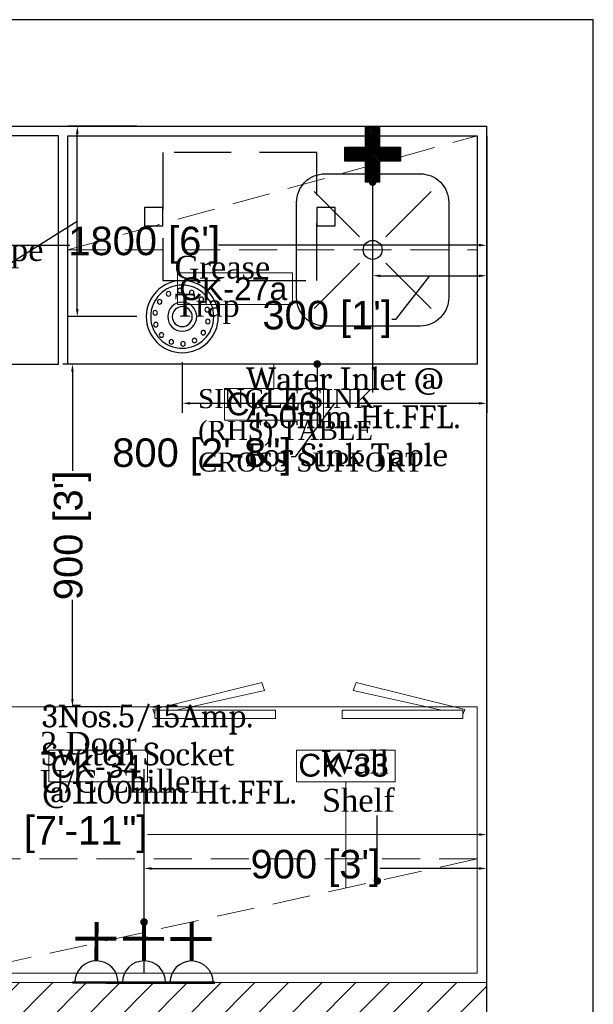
# Model space of a CAD drawing. Header units: millimetres. Extents: x 2985995 to 3127507, y -509231 to -458405.
# Tile 81 of 100: x 3055633 to 3057140, y -466016 to -463428. Entities that reach past the tile are written whole.
import ezdxf

# ---------------------------------------------------------------- set-up
doc = ezdxf.new("R2010")
doc.units = ezdxf.units.MM
doc.header["$LTSCALE"] = 1000
doc.header["$MEASUREMENT"] = 0
doc.header["$PDMODE"] = 3
doc.header["$PDSIZE"] = -1
doc.linetypes.add('DASHED', pattern=[0.75, 0.5, -0.25])
doc.linetypes.add('DASHED2', pattern=[0.375, 0.25, -0.125])
doc.layers.get('0').update_dxf_attribs({"linetype": 'CONTINUOUS'})
doc.layers.get('Defpoints').update_dxf_attribs({"linetype": 'CONTINUOUS'})
for name, color, linetype in [('A-Wall Full', 201, 'CONTINUOUS'), ('Drainage', 252, 'CONTINUOUS'), ('ELECTRICAL', 7, 'CONTINUOUS'), ('Equipment', 5, 'CONTINUOUS'), ('Equipment Name', 7, 'CONTINUOUS'), ('Plumbing', 6, 'CONTINUOUS'), ('Plumbing & Drainage', 6, 'CONTINUOUS')]:
    doc.layers.add(name, color=color, linetype=linetype)
for name, color, linetype, lineweight in [('Civil-Wall-Text', 7, 'CONTINUOUS', 0), ('Equip No.', 1, 'CONTINUOUS', 15), ('HATCH', 251, 'CONTINUOUS', 5), ('WALL', 1, 'CONTINUOUS', 5)]:
    doc.layers.add(name, color=color, linetype=linetype, lineweight=lineweight)
doc.styles.add('ARAIL', font='arial.ttf')
doc.styles.add('Arial', font='arial.ttf')
doc.styles.get("Standard").update_dxf_attribs({"font": 'arial.ttf'})
doc.styles.add('style12', font='BOOKOSI.TTF')
doc.dimstyles.new('TFS-Dim', dxfattribs={"dimtxt": 75, "dimasz": 20, "dimexe": 25, "dimexo": 25, "dimgap": 5, "dimtad": 0, "dimdec": 0, "dimzin": 0, "dimdsep": 46, "dimtxsty": 'Standard', "dimcen": 0.09, "dimclrd": 8, "dimclre": 8, "dimadec": 0, "dimazin": 0, "dimtfac": 1, "dimtdec": 0, "dimtofl": 0, "dimtmove": 0, "dimatfit": 3, "dimldrblk": 'DOT', "dimfxl": 1, "dimtolj": 1, "dimtzin": 0, "dimlwd": -1, "dimlwe": -1, "dimarcsym": 0})

# ---------------------------------------------------------------- blocks, each defined once
blk = doc.blocks.new('A$Cbe5a05a9')
at = {"layer": 'Equipment', "color": 4, "linetype": 'DASHED2', "ltscale": 0.6}
for points in [[(-404, -337), (0, -337), (0, 0), (-404, 0)], [(-404, -144.4), (-452.3, -144.4), (-452.3, -192.6), (-404, -192.6)], [(48.3, -144.4), (0, -144.4), (0, -192.6), (48.3, -192.6)]]:
    blk.add_lwpolyline(points, close=True, dxfattribs=at)
blk = doc.blocks.new('_Dot')
at = {"color": 0, "linetype": 'ByBlock', "lineweight": -2}
blk.add_line((-0.5, 0), (-1, 0), dxfattribs=at)
at = {"color": 0, "linetype": 'ByBlock', "const_width": 0.5}
blk.add_lwpolyline([(-0.25, 0, 1), (0.25, 0, 1)], format="xyb", close=True, dxfattribs=at)
blk = doc.blocks.new('*D711')
at = {"layer": 'Defpoints', "color": 0, "transparency": 16777216}
for p in [(3055920.6, -464333.1, 0), (3055771.3, -465233.6), (3055920.6, -465233.6, 0)]:
    blk.add_point(p, dxfattribs=at)
at = {"layer": 'Equipment Name', "color": 8, "transparency": 16777216}
for p, q in [((3055895.6, -464333.1), (3055746.3, -464333.1)), ((3055771.3, -464353.1), (3055771.3, -464613.7)), ((3055771.3, -465213.6), (3055771.3, -464953)), ((3055895.6, -465233.6), (3055746.3, -465233.6))]:
    blk.add_line(p, q, dxfattribs=at)
for points in [[(3055767.9, -464353.1), (3055774.6, -464353.1), (3055771.3, -464333.1)], [(3055767.9, -465213.6), (3055774.6, -465213.6), (3055771.3, -465233.6)]]:
    blk.add_solid(points, dxfattribs=at)
at = {"layer": 'Equipment Name', "color": 0, "transparency": 16777216, "insert": (3055771.3, -464783.4), "char_height": 75, "attachment_point": 5, "rotation": 90}
blk.add_mtext("\\A1;900 [3']", dxfattribs=at)
blk = doc.blocks.new('A$C21C85089')
at = {"layer": 'ELECTRICAL'}
for points, const_width in [([(-42, 108.5), (43.4, 108.5)], 4.7), ([(0, 69.7), (0, 0)], 7.15), ([(-35.8, 30), (38, 30)], 7.15)]:
    blk.add_lwpolyline(points, dxfattribs=dict(at, const_width=const_width))
blk.add_arc((0, 108.5), 38.8, 180, 0, dxfattribs=at)
blk = doc.blocks.new('*D715')
at = {"layer": 'Defpoints', "color": 0, "transparency": 16777216}
for p in [(3055959.3, -465658.6), (3055959.3, -465958.5, 0), (3056859.7, -465958.6, 0)]:
    blk.add_point(p, dxfattribs=at)
at = {"layer": 'ELECTRICAL', "color": 8, "transparency": 16777216}
for p, q in [((3055959.3, -465933.5), (3055959.3, -465633.6)), ((3056859.7, -465933.6), (3056859.7, -465633.6)), ((3055979.3, -465658.6), (3056239.9, -465658.6)), ((3056839.7, -465658.6), (3056579.2, -465658.6))]:
    blk.add_line(p, q, dxfattribs=at)
for points in [[(3055979.3, -465655.3), (3055979.3, -465661.9), (3055959.3, -465658.6)], [(3056839.7, -465655.3), (3056839.7, -465661.9), (3056859.7, -465658.6)]]:
    blk.add_solid(points, dxfattribs=at)
at = {"layer": 'ELECTRICAL', "color": 0, "transparency": 16777216, "insert": (3056409.5, -465658.6), "char_height": 75, "attachment_point": 5}
blk.add_mtext("\\A1;900 [3']", dxfattribs=at)
blk = doc.blocks.new('*D721')
at = {"layer": 'Defpoints', "color": 0, "transparency": 16777216}
for p in [(3055059.6, -463701.8, 0), (3056859.7, -463708.1, 0), (3056859.7, -464020.8)]:
    blk.add_point(p, dxfattribs=at)
at = {"layer": 'ELECTRICAL', "color": 8, "transparency": 16777216}
for p, q in [((3055059.6, -463726.8), (3055059.6, -464045.8)), ((3056859.7, -463733.1), (3056859.7, -464045.8)), ((3055079.6, -464020.8), (3055764.5, -464020.8)), ((3056839.7, -464020.8), (3056154.9, -464020.8))]:
    blk.add_line(p, q, dxfattribs=at)
for points in [[(3055079.6, -464017.4), (3055079.6, -464024.1), (3055059.6, -464020.8)], [(3056839.7, -464017.4), (3056839.7, -464024.1), (3056859.7, -464020.8)]]:
    blk.add_solid(points, dxfattribs=at)
at = {"layer": 'ELECTRICAL', "color": 0, "transparency": 16777216, "insert": (3055959.7, -464020.8), "char_height": 75, "attachment_point": 5}
blk.add_mtext("\\A1;1800 [6']", dxfattribs=at)
blk = doc.blocks.new('A$C5213677E')
at = {"layer": 'Plumbing & Drainage'}
h = blk.add_hatch(dxfattribs=at)
h.set_pattern_fill('ANSI31', color=3, scale=1.779186, style=0)
h.set_pattern_definition([(45, (-118154.42546, -59474.61643), (-0.15725935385, 0.15725935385), [])])
h.paths.add_polyline_path([(4, 0), (0, 0), (0, -2.67), (4, -2.67), (4, -6.67), (6.67, -6.67), (6.67, -2.67), (10.68, -2.67), (10.68, 0), (6.67, 0), (6.67, 4), (4, 4)])
at = {"layer": 'Plumbing & Drainage', "color": 3}
blk.add_lwpolyline([(6.67, -2.67), (10.68, -2.67), (10.68, 0), (6.67, 0), (6.67, 4), (4, 4), (4, 0), (0, 0), (0, -2.67), (4, -2.67), (4, -6.67), (6.67, -6.67)], close=True, dxfattribs=at)
blk = doc.blocks.new('*D730')
at = {"layer": 'Defpoints', "color": 0, "transparency": 16777216}
for p in [(3056560, -463854.9, 0), (3056859.6, -463854.9, 0), (3056859.6, -464101.1)]:
    blk.add_point(p, dxfattribs=at)
at = {"layer": 'Plumbing & Drainage', "color": 8, "transparency": 16777216}
for p, q in [((3056560, -463879.9), (3056560, -464126.1)), ((3056859.6, -463879.9), (3056859.6, -464126.1)), ((3056580, -464101.1), (3056839.6, -464101.1)), ((3056709.8, -464101.1), (3056620.1, -464215.8)), ((3056620.1, -464215.8), (3056610.1, -464215.8))]:
    blk.add_line(p, q, dxfattribs=at)
for points in [[(3056580, -464097.8), (3056580, -464104.5), (3056560, -464101.1)], [(3056839.6, -464097.8), (3056839.6, -464104.5), (3056859.6, -464101.1)]]:
    blk.add_solid(points, dxfattribs=at)
at = {"layer": 'Plumbing & Drainage', "color": 0, "transparency": 16777216, "insert": (3056440.5, -464215.8), "char_height": 75, "attachment_point": 5}
blk.add_mtext("\\A1;300 [1']", dxfattribs=at)
blk = doc.blocks.new('100DNT')
at = {"layer": 'Drainage'}
for centre, radius in [((0, 0), 101.6), ((0, 0), 88.9), ((-44.9, 59.2), 6.35), ((-13.9, 72), 6.35), ((19.5, 70), 6.35), ((48.8, 53.7), 6.35), ((-67.2, 34.3), 6.35), ((0, 0), 40.9), ((0, 0), 28.2), ((68.1, 26.4), 6.35), ((-76.6, 2.2), 6.35), ((-71.1, -30.8), 6.35), ((73.6, -6.6), 6.35), ((-51.8, -58.2), 6.35), ((64.2, -38.8), 6.35), ((-22.5, -74.4), 6.35), ((10.9, -76.4), 6.35), ((41.9, -63.7), 6.35)]:
    blk.add_circle(centre, radius, dxfattribs=at)
blk = doc.blocks.new('*D746')
at = {"layer": 'Defpoints', "color": 0, "transparency": 16777216}
for p in [(3056859.7, -463708.1, 0), (3056059.7, -464303.3, 0), (3056859.7, -464436.3)]:
    blk.add_point(p, dxfattribs=at)
at = {"layer": 'Drainage', "color": 8, "transparency": 16777216}
for p, q in [((3056859.7, -463733.1), (3056859.7, -464461.3)), ((3056059.7, -464328.3), (3056059.7, -464461.3)), ((3056079.7, -464436.3), (3056839.7, -464436.3)), ((3056459.7, -464436.3), (3056356.2, -464577.2)), ((3056356.2, -464577.2), (3056346.2, -464577.2))]:
    blk.add_line(p, q, dxfattribs=at)
for points in [[(3056079.7, -464433), (3056079.7, -464439.6), (3056059.7, -464436.3)], [(3056839.7, -464433), (3056839.7, -464439.6), (3056859.7, -464436.3)]]:
    blk.add_solid(points, dxfattribs=at)
at = {"layer": 'Drainage', "color": 0, "transparency": 16777216, "insert": (3056111.3, -464577.2), "char_height": 75, "attachment_point": 5}
blk.add_mtext('\\A1;800 [2\'-8"]', dxfattribs=at)
blk = doc.blocks.new('*D747')
at = {"layer": 'Defpoints', "color": 0, "transparency": 16777216}
for p in [(3055784, -463708.1), (3055965, -463708.1), (3055965, -464208.5, 0)]:
    blk.add_point(p, dxfattribs=at)
at = {"layer": 'Drainage', "color": 8, "transparency": 16777216}
for p, q in [((3055940, -463708.1), (3055759, -463708.1)), ((3055784, -464188.5), (3055784, -463728.1)), ((3055784, -463958.3), (3055477.7, -464149.7)), ((3055477.7, -464149.7), (3055477.7, -464159.7)), ((3055940, -464208.5), (3055759, -464208.5))]:
    blk.add_line(p, q, dxfattribs=at)
for points in [[(3055780.6, -463728.1), (3055787.3, -463728.1), (3055784, -463708.1)], [(3055780.6, -464188.5), (3055787.3, -464188.5), (3055784, -464208.5)]]:
    blk.add_solid(points, dxfattribs=at)
at = {"layer": 'Drainage', "color": 0, "transparency": 16777216, "insert": (3055477.7, -464394.5), "char_height": 75, "attachment_point": 5, "rotation": 90}
blk.add_mtext('\\A1;500 [1\'-8"]', dxfattribs=at)
blk = doc.blocks.new('*D763')
at = {"layer": 'Civil-Wall-Text', "color": 8, "transparency": 16777216}
for p, q in [((3054490.2, -465933.6), (3054490.2, -465544.5)), ((3056859.7, -465933.6), (3056859.7, -465544.5)), ((3054510.2, -465569.5), (3055381.2, -465569.5)), ((3056839.7, -465569.5), (3055968.7, -465569.5))]:
    blk.add_line(p, q, dxfattribs=at)
for points in [[(3054510.2, -465566.2), (3054510.2, -465572.9), (3054490.2, -465569.5)], [(3056839.7, -465566.2), (3056839.7, -465572.9), (3056859.7, -465569.5)]]:
    blk.add_solid(points, dxfattribs=at)
at = {"layer": 'Defpoints', "color": 0, "transparency": 16777216}
for p in [(3054490.2, -465569.5), (3054490.2, -465958.6, 0), (3056859.7, -465958.6, 0)]:
    blk.add_point(p, dxfattribs=at)
at = {"layer": 'Civil-Wall-Text', "color": 0, "transparency": 16777216, "insert": (3055675, -465569.5), "char_height": 75, "attachment_point": 5}
blk.add_mtext('\\A1;2370 [7\'-11"]', dxfattribs=at)

msp = doc.modelspace()

# ---------------------------------------------------------------- hatches: boundary and pattern name
at = {"layer": 'HATCH'}
h = msp.add_hatch(dxfattribs=at)
h.set_pattern_fill('ANSI31', color=256, scale=500)
h.set_pattern_definition([(45, (31690.45, 21150.46), (-44.1941738, 44.1941738), [])])
h.paths.add_polyline_path([(3054490.16035, -466108.59092), (3056859.74129, -466108.59092), (3056859.74129, -465958.59092), (3054490.16035, -465958.59092)])

# ---------------------------------------------------------------- linework, layer by layer
at = {"layer": 'A-Wall Full'}
for p, q in [((3057139.74129, -463428.12209, 0), (3049279.74129, -463428.12209, 0)), ((3057139.74129, -471158.12209, 0), (3057139.74129, -463428.12209, 0)), ((3052319.74129, -463708.12209, 0), (3056859.74129, -463708.12209, 0)), ((3056859.74129, -471158.12209, 0), (3056859.74129, -463708.12209, 0))]:
    msp.add_line(p, q, dxfattribs=at)
at = {"layer": 'Equip No.'}
for p, q in [((3056300.5987, -464397.03493, -0.12379), (3056300.5987, -464333.12209, -0.0071)), ((3056489.43742, -465431.2944), (3056489.43742, -465709.76089))]:
    msp.add_line(p, q, dxfattribs=at)
for points in [[(3056047.20119, -464093.07471), (3056349.27342, -464093.07471), (3056349.27342, -464176.49722), (3056047.20119, -464176.49722)], [(3055708.99419, -465347.87188), (3055968.76272, -465347.87188), (3055968.76272, -465431.2944), (3055708.99419, -465431.2944)], [(3056359.55316, -465347.87188), (3056619.32169, -465347.87188), (3056619.32169, -465431.2944), (3056359.55316, -465431.2944)]]:
    msp.add_lwpolyline(points, close=True, dxfattribs=at)
at = {"layer": 'Equip No.', "elevation": -0.12379}
msp.add_lwpolyline([(3056170.71444, -464397.03493), (3056430.48297, -464397.03493), (3056430.48297, -464480.45744), (3056170.71444, -464480.45744)], close=True, dxfattribs=at)
at = {"layer": 'Equipment', "linetype": 'DASHED', "lineweight": 0, "ltscale": 0.2}
for p, q in [((3055759.32224, -464033.12209, 0), (3056834.74129, -463733.12209, 0)), ((3056834.74129, -465633.59092, 0), (3055474.74129, -465933.59092, 0))]:
    msp.add_line(p, q, dxfattribs=at)
at = {"layer": 'Equipment'}
for p, q in [((3056525.4505, -463998.49271, 0), (3056406.16142, -463879.20364, 0)), ((3056594.61303, -463998.49271, 0), (3056713.90211, -463879.20364, 0)), ((3056525.4505, -464067.70336, 0), (3056406.16142, -464186.99244, 0)), ((3056594.61303, -464067.70336, 0), (3056713.90211, -464186.99244, 0))]:
    msp.add_line(p, q, dxfattribs=at)
at = {"layer": 'Equipment', "elevation": 0}
for points in [[(3054434.87326, -464333.3953), (3055734.79773, -464333.3953), (3055734.79773, -463733.12209), (3054434.87326, -463733.12209)], [(3056834.74129, -464333.12209), (3055759.32224, -464333.12209), (3055759.32224, -463733.12209), (3056834.74129, -463733.12209)]]:
    msp.add_lwpolyline(points, close=True, dxfattribs=at)
at = {"layer": 'Equipment', "linetype": 'DASHED', "lineweight": 0, "ltscale": 0.2, "elevation": 0}
for points in [[(3055759.32224, -463733.12209), (3055759.32224, -464033.12209), (3056834.74129, -464033.12209), (3056834.74129, -463733.12209)], [(3056834.74129, -465933.59092), (3056834.74129, -465633.59092), (3055474.74129, -465633.59092), (3055474.74129, -465933.59092)]]:
    msp.add_lwpolyline(points, close=True, dxfattribs=at)
at = {"layer": 'Equipment', "elevation": 0}
msp.add_lwpolyline([(3056685.03177, -464233.12209), (3056435.03177, -464233.12209, -0.4142135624), (3056360.03177, -464158.12209), (3056360.03177, -463908.12209, -0.4142135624), (3056435.03177, -463833.12209), (3056685.03177, -463833.12209, -0.4142135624), (3056760.03177, -463908.12209), (3056760.03177, -464158.12209, -0.4142135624)], format="xyb", close=True, dxfattribs=at)
at = {"layer": 'Equipment', "lineweight": 0, "ltscale": 50, "elevation": 0}
for points in [[(3056043.43569, -465242.65958), (3056276.24112, -465191.03842), (3056268.57278, -465170.13301), (3055982.83405, -465241.17069), (3055987.70856, -465254.45957)], [(3056741.5419, -465242.65958), (3056508.73647, -465191.03842), (3056516.40481, -465170.13301), (3056802.14354, -465241.17069), (3056797.26903, -465254.45957)]]:
    msp.add_lwpolyline(points, dxfattribs=at)
for points in [[(3056834.74129, -465233.59092), (3055474.74129, -465233.59092), (3055474.74129, -465933.59092), (3056834.74129, -465933.59092)], [(3056304.98129, -465264.92704), (3056304.98129, -465242.65958), (3055987.70856, -465242.65958), (3055987.70856, -465264.92704)], [(3056479.9963, -465264.92704), (3056479.9963, -465242.65958), (3056797.26903, -465242.65958), (3056797.26903, -465264.92704)]]:
    msp.add_lwpolyline(points, close=True, dxfattribs=at)
at = {"layer": 'Equipment'}
msp.add_circle((3056560.03177, -464033.12209, 0), 24.84881, dxfattribs=at)
at = {"layer": 'WALL'}
msp.add_line((3054490.16035, -465958.59092, 0), (3056859.74129, -465958.59092, 0), dxfattribs=at)

# ---------------------------------------------------------------- block references
at = {"layer": 'Drainage', "color": 7, "xscale": -0.932804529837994, "yscale": 0.932804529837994, "zscale": 0.932804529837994, "rotation": 270}
msp.add_blockref('100DNT', (3056059.7447, -464208.51225, 0), dxfattribs=at)
at = {"layer": 'ELECTRICAL', "xscale": 1.464380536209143, "yscale": 1.464380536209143, "zscale": 1.464380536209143, "rotation": 179.9394909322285}
for p in [(3055834.50312, -465799.46504, 0), (3055959.50305, -465799.59705, 0), (3056084.50298, -465799.72906, 0)]:
    msp.add_blockref('A$C21C85089', p, dxfattribs=at)
at = {"layer": 'Equipment'}
msp.add_blockref('A$Cbe5a05a9', (3056413.13595, -463776.8794, 0), dxfattribs=at)
at = {"layer": 'Plumbing', "ltscale": 50, "xscale": -13.76047270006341, "yscale": 13.76047270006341, "zscale": 13.76047270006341, "rotation": 270}
msp.add_blockref('A$C5213677E', (3056578.31657, -463854.87195, 0), dxfattribs=at)

# ---------------------------------------------------------------- texts
at = {"layer": 'ELECTRICAL', "color": 7, "insert": (3055691.06425, -465227.91284, 0), "char_height": 60, "width": 730.3069108, "attachment_point": 1, "style": 'ARAIL'}
msp.add_mtext('{\\fCambria|b0|i0|c0|p18;3Nos.5/15Amp.\\PSwitch Socket @1100mm Ht.FFL.}', dxfattribs=at)
at = {"layer": 'Equip No.', "color": 7, "char_height": 60, "attachment_point": 1, "style": 'Arial'}
for s, insert in [('\\pxqc;CK-27a', (3055823.84911, -464105.23598, 1117.38829)), ('\\pxqc;CK-46', (3055924.96564, -464407.89172, 1117.2645)), ('\\pxqc;CK-34', (3055463.24539, -465360.03316, 1117.38829)), ('\\pxqc;CK-33', (3056113.80436, -465357.25933, 1117.38829))]:
    msp.add_mtext_dynamic_manual_height_columns(s, width=739.3571968, gutter_width=15, heights=[46.53479], dxfattribs=dict(at, insert=insert))
at = {"layer": 'Equipment Name', "color": 0, "attachment_point": 1, "style": 'style12'}
for s, insert, char_height, width in [('Robot Coupe CL-50\\PTable Top', (3055214.32311, -464002.16832, 0.12379), 60, 685.0221631), ('\\pxql;SINGLE SINK (RHS) TABLE CROSS SUPPORT', (3056101.5983, -464398.9458, 0), 50, 655.4158451), ('\\pxql;2 Door \\PU/C Chiller', (3055685.75456, -465299.6404, 0), 60, 505.9382414), ('\\pxql;Wall \\PShelf', (3056426.67043, -465349.48979, 0), 60, 505.9382414)]:
    msp.add_mtext(s, dxfattribs=dict(at, insert=insert, char_height=char_height, width=width))
at = {"layer": 'Equipment Name', "color": 0, "insert": (3056039.50364, -464048.50289, 0), "char_height": 60, "attachment_point": 1, "style": 'style12'}
msp.add_mtext_dynamic_manual_height_columns('\\pxql;Grease \\PTrap', width=505.9382414, gutter_width=15, heights=[0], dxfattribs=at)
at = {"layer": 'Plumbing & Drainage', "color": 7, "ltscale": 10, "insert": (3056226.94479, -464341.56478, 0.00031), "char_height": 60, "width": 1454.2548772, "attachment_point": 1, "rotation": 360, "style": 'Arial'}
msp.add_mtext('{\\fCambria|b0|i0|c0|p18;Water Inlet @\\P450mm.Ht.FFL. \\PFor Sink Table}', dxfattribs=at)

# ---------------------------------------------------------------- dimensions: what is measured, and where the dimension line sits
at = {"layer": 'Civil-Wall-Text'}
dim = msp.add_aligned_dim(p1=(3056859.74129, -465958.59092, 0), p2=(3054490.16035, -465958.59092, 0), distance=-389.05029, dimstyle='TFS-Dim', dxfattribs=at)
dim.commit()
dim.dimension.update_dxf_attribs({"geometry": '*D763', "text_midpoint": (3055674.95082, -465569.54063)})
at = {"layer": 'Drainage'}
dim = msp.add_linear_dim(base=(3055783.9706, -463708.12209, 0), p1=(3055964.97176, -464208.51225, 0), p2=(3055964.97176, -463708.12209, 0), angle=90, dimstyle='TFS-Dim', override={"dimtmove": 1}, dxfattribs=at)
dim.commit()
dim.dimension.update_dxf_attribs({"geometry": '*D747', "text_midpoint": (3055477.68813, -464164.739, 0), "dimtype": 161})
dim = msp.add_linear_dim(base=(3056859.74129, -464436.30318), p1=(3056059.7447, -464303.28519, 0), p2=(3056859.74129, -463708.12209, 0), dimstyle='TFS-Dim', override={"dimtmove": 1}, dxfattribs=at)
dim.commit()
dim.dimension.update_dxf_attribs({"geometry": '*D746', "text_midpoint": (3056341.18083, -464577.22253), "dimtype": 160})
at = {"layer": 'ELECTRICAL'}
dim = msp.add_linear_dim(base=(3056859.74129, -464020.76735), p1=(3055059.64897, -463701.84179, 0), p2=(3056859.74129, -463708.12209, 0), dimstyle='TFS-Dim', dxfattribs=at)
dim.commit()
dim.dimension.update_dxf_attribs({"geometry": '*D721', "text_midpoint": (3055959.69513, -464020.76735)})
dim = msp.add_linear_dim(base=(3055959.33521, -465658.59802), p1=(3056859.74129, -465958.59802, 0), p2=(3055959.33521, -465958.526, 0), dimstyle='TFS-Dim', override={"dimtmove": 1}, dxfattribs=at)
dim.commit()
dim.dimension.update_dxf_attribs({"geometry": '*D715', "text_midpoint": (3056409.53825, -465658.59802), "dimtype": 160})
at = {"layer": 'Equipment Name'}
dim = msp.add_linear_dim(base=(3055771.27358, -465233.59092), p1=(3055920.64449, -464333.12209, 0), p2=(3055920.64449, -465233.59092, 0), angle=90, dimstyle='TFS-Dim', dxfattribs=at)
dim.commit()
dim.dimension.update_dxf_attribs({"geometry": '*D711', "text_midpoint": (3055771.27358, -464783.35651)})
at = {"layer": 'Plumbing & Drainage'}
dim = msp.add_linear_dim(base=(3056859.57088, -464101.12786), p1=(3056559.95474, -463854.87195, 0), p2=(3056859.57088, -463854.87195, 0), dimstyle='TFS-Dim', override={"dimtmove": 1}, dxfattribs=at)
dim.commit()
dim.dimension.update_dxf_attribs({"geometry": '*D730', "text_midpoint": (3056605.1475, -464215.77146), "dimtype": 160})

# ---------------------------------------------------------------- leaders
at = {"layer": 'ELECTRICAL'}
msp.add_leader([(3055959.33521, -465799.46931), (3055959.33521, -465397.99245)], dimstyle='TFS-Dim', override={"dimgap": 5, "dimtad": 0, "dimfxl": 10, "dimfxlon": 1, "dimtfill": 1, "dimtfillclr": 256, "dimarcsym": 1}, dxfattribs=at)
at = {"layer": 'Equipment Name'}
for points in [[(3056414.33156, -464333.12209, 0), (3056414.33156, -464495.6323, 0)], [(3056572.25924, -465691.49137, 0), (3056572.25924, -465519.30604, 0)]]:
    msp.add_leader(points, dimstyle='TFS-Dim', override={"dimgap": 5, "dimtad": 0, "dimfxl": 10, "dimfxlon": 1, "dimtfill": 1, "dimtfillclr": 256, "dimarcsym": 1}, dxfattribs=at)
at = {"layer": 'Plumbing & Drainage'}
msp.add_leader([(3056559.95474, -463854.87195, 0), (3056559.95474, -464407.56423, 0)], dimstyle='TFS-Dim', override={"dimgap": 5, "dimtad": 0}, dxfattribs=at)

doc.saveas('drawing.dxf')
